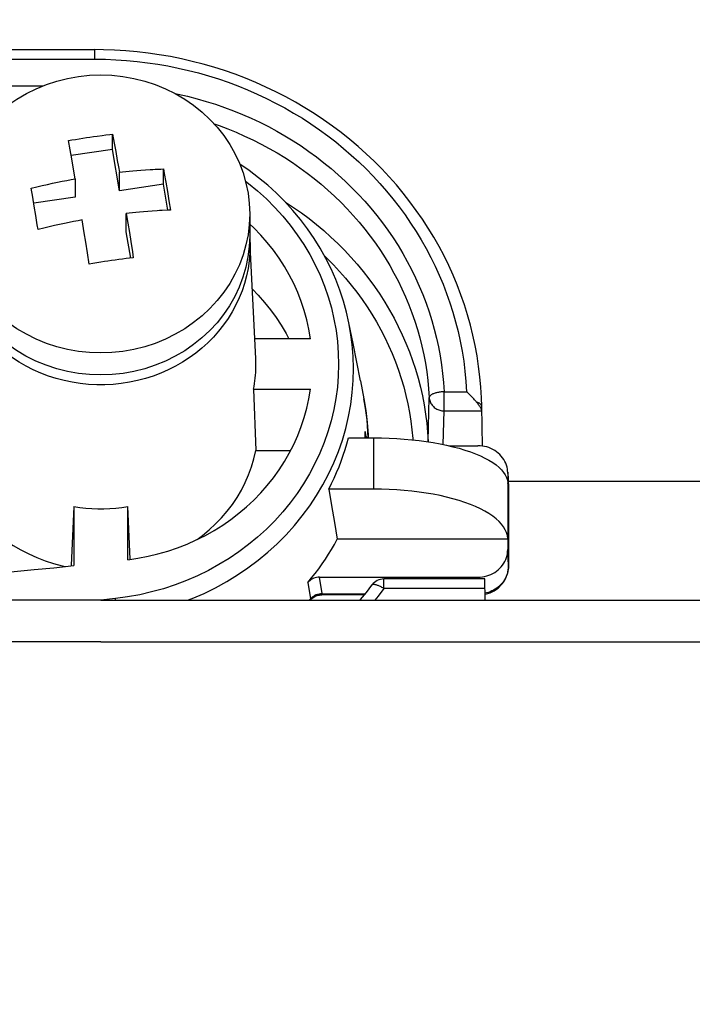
# Model space of a CAD drawing. Header units: centimetres. Extents: x 22052 to 56535, y 76485 to 78519.
# Tile 44 of 235: x 35460.4 to 35462.66, y 77894.75 to 77898.06. Entities that reach past the tile are written whole.
import ezdxf
from ezdxf import colors
from ezdxf.entities.mleader import LeaderData, LeaderLine
from ezdxf.math import Vec2, Vec3

# ---------------------------------------------------------------- set-up
doc = ezdxf.new("R2010")
doc.units = ezdxf.units.CM
doc.layers.add('$_urządzenia', color=250, linetype='Continuous')
doc.layers.add('IS_Opis', color=250, linetype='Continuous', lineweight=9)
doc.styles.add('styl1', font='ARIALN.TTF')

# ---------------------------------------------------------------- blocks, each defined once
blk = doc.blocks.new('A$C92957c0b')
at = {"layer": '$_urządzenia'}
for p, q in [((-31.792, -10.509), (-0.208, -10.509)), ((-0.208, -10.509), (-0.208, -10.83)), ((-31.792, -10.83), (-0.208, -10.83)), ((-30.064, -11.727), (-1.936, -11.727)), ((-0.121, -13.412), (0.044, -13.39)), ((0.044, -13.39), (0.175, -13.374)), ((0.175, -13.374), (0.306, -13.359)), ((0.306, -13.359), (0.393, -13.349)), ((0.393, -13.349), (0.45, -13.653)), ((0.393, -13.866), (0.393, -13.349)), ((-1.031, -13.877), (-1.089, -13.565)), ((-0.976, -14.174), (-1.031, -13.877)), ((0.393, -13.866), (-0.995, -14.069)), ((0.625, -15.249), (0.393, -13.866)), ((0.45, -13.653), (0.501, -13.929)), ((-0.926, -14.457), (-0.976, -14.174)), ((0.501, -13.929), (0.555, -14.234)), ((-0.857, -14.846), (-0.926, -14.457)), ((0.555, -14.234), (0.593, -14.445)), ((0.593, -14.445), (0.625, -14.629)), ((2.107, -14.516), (2.133, -14.664)), ((2.107, -15.033), (2.107, -14.516)), ((-0.857, -14.846), (-0.857, -15.466)), ((0.625, -14.629), (0.729, -14.618)), ((0.625, -15.249), (0.625, -14.629)), ((0.729, -14.618), (0.839, -14.606)), ((0.839, -14.606), (0.955, -14.595)), ((0.955, -14.595), (1.078, -14.583)), ((1.078, -14.583), (1.21, -14.572)), ((1.21, -14.572), (1.35, -14.561)), ((1.35, -14.561), (1.499, -14.549)), ((2.133, -14.664), (2.184, -14.965)), ((-2.287, -15.463), (-2.339, -15.165)), ((2.107, -15.033), (0.625, -15.249)), ((2.253, -15.903), (2.107, -15.033)), ((2.184, -14.965), (2.236, -15.272)), ((-2.236, -15.767), (-2.287, -15.463)), ((-0.857, -15.466), (-2.252, -15.67)), ((2.236, -15.272), (2.287, -15.583)), ((-2.184, -16.077), (-2.236, -15.767)), ((2.287, -15.583), (2.339, -15.899)), ((0.956, -16.002), (0.857, -16.013)), ((0.857, -16.013), (0.909, -16.335)), ((0.857, -16.633), (0.857, -16.013)), ((1.063, -15.991), (0.956, -16.002)), ((1.178, -15.979), (1.063, -15.991)), ((1.302, -15.968), (1.178, -15.979)), ((1.435, -15.956), (1.302, -15.968)), ((1.577, -15.944), (1.435, -15.956)), ((1.729, -15.933), (1.577, -15.944)), ((5, -16.028), (5, -16.766)), ((-0.556, -16.658), (-0.625, -16.23)), ((0.909, -16.335), (0.959, -16.655)), ((-0.506, -16.98), (-0.556, -16.658)), ((1.005, -17.513), (0.857, -16.633)), ((0.959, -16.655), (1.006, -16.956)), ((5, -16.738), (5.008, -16.828)), ((5.008, -16.828), (5.01, -16.873)), ((-0.451, -17.333), (-0.506, -16.98)), ((1.006, -16.956), (1.06, -17.305)), ((5.01, -16.873), (5.016, -17.086)), ((-0.393, -17.716), (-0.451, -17.333)), ((1.06, -17.305), (1.089, -17.499)), ((-0.262, -17.693), (-0.393, -17.716)), ((-0.131, -17.67), (-0.262, -17.693)), ((0, -17.648), (-0.131, -17.67)), ((8.469, -20.383), (8.328, -19.68)), ((8.328, -19.681), (8.328, -19.68)), ((7.038, -20.223), (5.174, -20.223)), ((8.593, -21.005), (8.469, -20.383)), ((8.717, -21.632), (8.593, -21.005)), ((8.717, -21.632), (8.836, -22.235)), ((5.13, -21.91), (7.038, -21.91)), ((5.13, -21.91), (5.21, -23.971)), ((11.527, -21.997), (12.28, -21.997)), ((11.527, -22.641), (11.527, -21.997)), ((10.994, -23.664), (11.027, -22.196)), ((12.814, -23.82), (12.79, -22.48)), ((11.501, -23.769), (11.527, -22.641)), ((11.527, -22.641), (12.793, -22.641)), ((8.949, -23.029), (8.976, -23.434)), ((8.872, -23.545), (8.878, -23.337)), ((8.912, -23.504), (8.878, -23.337)), ((8.976, -23.434), (8.977, -23.545)), ((8.314, -23.545), (9.164, -23.545)), ((9.164, -25.265), (9.164, -23.545)), ((10.995, -23.678), (10.994, -23.664)), ((5.21, -23.971), (6.376, -23.971)), ((11.685, -23.809), (12.665, -23.809)), ((13.665, -24.743), (13.664, -24.698)), ((13.664, -24.698), (13.69, -25.208)), ((13.665, -24.743), (13.665, -25.084)), ((13.665, -24.743), (13.691, -25.253)), ((13.664, -25.057), (13.664, -26.922)), ((13.665, -25.084), (13.664, -25.057)), ((13.679, -25), (79.175, -25)), ((9.164, -25.265), (7.657, -25.265)), ((7.657, -25.265), (7.751, -25.823)), ((13.69, -25.209), (13.691, -25.253)), ((13.691, -25.256), (13.69, -25.209)), ((13.691, -25.256), (13.691, -25.253)), ((13.691, -25.256), (13.691, -27.854)), ((-0.904, -25.856), (-0.997, -27.833)), ((-0.904, -25.856), (-0.904, -27.838)), ((0.987, -27.625), (0.904, -25.856)), ((0.904, -27.637), (0.904, -25.856)), ((7.751, -25.823), (7.845, -26.385)), ((7.845, -26.385), (7.939, -26.951)), ((13.665, -26.951), (7.939, -26.951)), ((13.664, -26.922), (13.665, -26.951)), ((13.665, -26.951), (13.665, -27.292)), ((13.691, -27.851), (13.665, -27.292)), ((-0.997, -27.833), (-0.997, -27.847)), ((13.691, -27.851), (13.691, -27.854)), ((6.954, -28.404), (7.039, -28.954)), ((7.348, -28.225), (12.665, -28.225)), ((7.43, -28.77), (7.348, -28.225)), ((12.892, -28.284), (9.508, -28.284)), ((9.508, -28.605), (9.508, -28.284)), ((12.665, -28.225), (12.668, -28.284)), ((12.904, -29), (12.892, -28.284)), ((12.897, -28.605), (9.508, -28.605)), ((13.443, -28.465), (13.398, -28.509)), ((0, -29), (-298.6, -29)), ((0.492, -28.944), (0, -28.996)), ((0, -29), (298.6, -29)), ((0.499, -29), (0.492, -28.944)), ((7.039, -28.954), (6.998, -29)), ((7.027, -29), (7.036, -28.989)), ((7.039, -28.954), (7.071, -28.919)), ((7.039, -28.954), (7.039, -28.961)), ((8.848, -28.821), (7.399, -28.821)), ((7.431, -28.784), (7.43, -28.77)), ((7.431, -28.784), (8.877, -28.784)), ((0, -30.4), (-300, -30.4)), ((0, -30.4), (300, -30.4))]:
    blk.add_line(p, q, dxfattribs=at)
for points in [[(12.79, -22.48), (12.782, -22.198), (12.761, -21.846), (12.73, -21.495), (12.688, -21.145), (12.635, -20.796), (12.572, -20.449), (12.497, -20.103), (12.412, -19.76), (12.317, -19.419), (12.211, -19.08), (12.094, -18.745), (11.967, -18.413), (11.83, -18.084), (11.682, -17.759), (11.525, -17.439), (11.358, -17.123), (11.181, -16.811), (10.994, -16.504), (10.799, -16.203), (10.593, -15.907), (10.379, -15.616), (10.156, -15.332), (9.924, -15.054), (9.683, -14.782), (9.434, -14.516), (9.177, -14.258), (8.912, -14.007), (8.64, -13.763), (8.36, -13.526), (8.072, -13.297), (7.778, -13.076), (7.477, -12.863), (7.169, -12.659), (6.856, -12.462), (6.536, -12.275), (6.21, -12.096), (5.879, -11.926), (5.543, -11.765), (5.203, -11.613), (4.857, -11.471), (4.507, -11.338), (4.154, -11.215), (3.796, -11.101), (3.435, -10.997), (3.072, -10.903), (2.705, -10.819), (2.336, -10.745), (1.965, -10.681), (1.592, -10.627), (1.217, -10.583), (0.842, -10.549), (0.465, -10.526), (0.088, -10.513), (-0.208, -10.509)], [(-0.208, -10.83), (0.153, -10.835), (0.51, -10.85), (0.865, -10.873), (1.216, -10.906), (1.563, -10.948), (1.91, -10.999), (2.255, -11.059), (2.599, -11.128), (2.941, -11.207), (3.28, -11.294), (3.616, -11.39), (3.949, -11.495), (4.279, -11.608), (4.605, -11.73), (4.928, -11.861), (5.246, -12), (5.561, -12.147), (5.87, -12.303), (6.175, -12.466), (6.475, -12.638), (6.769, -12.817), (7.058, -13.004), (7.341, -13.199), (7.619, -13.401), (7.89, -13.61), (8.154, -13.826), (8.412, -14.049), (8.663, -14.279), (8.908, -14.515), (9.145, -14.758), (9.374, -15.006), (9.596, -15.261), (9.81, -15.521), (10.016, -15.787), (10.215, -16.058), (10.405, -16.334), (10.586, -16.615), (10.759, -16.901), (10.924, -17.191), (11.079, -17.486), (11.226, -17.784), (11.363, -18.086), (11.491, -18.391), (11.61, -18.699), (11.72, -19.011), (11.821, -19.327), (11.913, -19.648), (11.995, -19.973), (12.068, -20.303), (12.132, -20.637), (12.185, -20.974), (12.227, -21.312), (12.259, -21.653), (12.28, -21.997)], [(-5, -16.028), (-4.986, -15.679), (-4.944, -15.332), (-4.875, -14.989), (-4.778, -14.652), (-4.654, -14.323), (-4.505, -14.003), (-4.33, -13.694), (-4.131, -13.398), (-3.909, -13.118), (-3.665, -12.853), (-3.401, -12.606), (-3.117, -12.378), (-2.817, -12.171), (-2.5, -11.985), (-2.169, -11.822), (-1.827, -11.683), (-1.474, -11.567), (-1.113, -11.477), (-0.745, -11.412), (-0.374, -11.373), (0, -11.36)], [(0, -11.36), (0.374, -11.373), (0.745, -11.412), (1.113, -11.477), (1.474, -11.567), (1.827, -11.683), (2.169, -11.822), (2.5, -11.985), (2.817, -12.171), (3.117, -12.378), (3.401, -12.606), (3.665, -12.853), (3.909, -13.118), (4.131, -13.398), (4.33, -13.694), (4.505, -14.003), (4.654, -14.323), (4.778, -14.652), (4.875, -14.989), (4.944, -15.332), (4.986, -15.679), (5, -16.028)], [(2.495, -11.983), (2.601, -12.004), (2.917, -12.077), (3.231, -12.158), (3.543, -12.247), (3.851, -12.345), (4.156, -12.45), (4.458, -12.563), (4.756, -12.685), (5.05, -12.813), (5.34, -12.95), (5.626, -13.094), (5.908, -13.246), (6.185, -13.405), (6.457, -13.572), (6.724, -13.745), (6.986, -13.926), (7.242, -14.113), (7.492, -14.307), (7.737, -14.507), (7.975, -14.714), (8.207, -14.927), (8.432, -15.146), (8.651, -15.371), (8.863, -15.601), (9.067, -15.837), (9.265, -16.078), (9.455, -16.325), (9.638, -16.576), (9.813, -16.832), (9.98, -17.092), (10.139, -17.357), (10.29, -17.625), (10.433, -17.898), (10.568, -18.174), (10.695, -18.454), (10.813, -18.738), (10.922, -19.024), (11.023, -19.313), (11.115, -19.605), (11.198, -19.899), (11.272, -20.194), (11.337, -20.491), (11.393, -20.789), (11.44, -21.089), (11.478, -21.39), (11.507, -21.692), (11.527, -21.997)], [(3.804, -13.004), (3.976, -13.063), (4.264, -13.172), (4.55, -13.287), (4.831, -13.411), (5.109, -13.542), (5.383, -13.68), (5.652, -13.825), (5.917, -13.977), (6.177, -14.136), (6.433, -14.302), (6.683, -14.475), (6.928, -14.654), (7.168, -14.839), (7.401, -15.031), (7.629, -15.229), (7.851, -15.433), (8.067, -15.642), (8.276, -15.857), (8.479, -16.078), (8.675, -16.303), (8.864, -16.534), (9.045, -16.77), (9.22, -17.01), (9.388, -17.255), (9.548, -17.504), (9.7, -17.757), (9.844, -18.014), (9.981, -18.275), (10.11, -18.539), (10.231, -18.807), (10.344, -19.078), (10.449, -19.352), (10.545, -19.629), (10.633, -19.908), (10.713, -20.189), (10.784, -20.472), (10.846, -20.756), (10.899, -21.041), (10.944, -21.328), (10.981, -21.616), (11.008, -21.905), (11.027, -22.196)], [(-1.089, -13.565), (-0.969, -13.544), (-0.848, -13.523), (-0.727, -13.503), (-0.606, -13.483), (-0.485, -13.464), (-0.364, -13.446), (-0.243, -13.429), (-0.121, -13.412)], [(1.499, -14.549), (1.659, -14.539), (1.743, -14.534), (1.829, -14.529)], [(1.829, -14.529), (2.012, -14.52), (2.107, -14.516)], [(8.328, -19.682), (8.248, -19.325), (8.145, -18.954), (8.025, -18.587), (7.887, -18.226), (7.731, -17.87), (7.558, -17.522), (7.368, -17.181), (7.162, -16.848), (6.939, -16.524), (6.701, -16.21), (6.448, -15.907), (6.181, -15.615), (5.899, -15.334), (5.604, -15.066), (5.296, -14.811), (4.977, -14.569), (4.667, -14.356)], [(-2.339, -15.165), (-2.15, -15.119), (-1.967, -15.075), (-1.79, -15.035), (-1.619, -14.997), (-1.454, -14.962), (-1.295, -14.929), (-1.143, -14.899), (-0.997, -14.871), (-0.857, -14.846)], [(4.856, -14.925), (4.956, -15), (5.265, -15.255), (5.562, -15.525), (5.844, -15.807), (6.111, -16.102), (6.362, -16.409), (6.597, -16.726), (6.815, -17.053), (7.015, -17.391), (7.198, -17.736), (7.362, -18.088), (7.508, -18.449), (7.634, -18.814), (7.742, -19.184), (7.83, -19.559), (7.898, -19.936), (7.947, -20.316), (7.976, -20.698), (7.985, -21.079), (7.974, -21.461), (7.944, -21.843), (7.894, -22.222), (7.825, -22.598), (7.736, -22.971), (7.628, -23.34), (7.501, -23.703), (7.355, -24.061), (7.191, -24.412), (7.009, -24.754), (6.808, -25.09), (6.592, -25.415), (6.358, -25.73), (6.108, -26.035), (5.842, -26.328), (5.562, -26.608), (5.267, -26.877), (4.959, -27.131), (4.64, -27.369), (4.309, -27.594), (3.967, -27.803), (3.613, -27.997), (3.248, -28.176), (2.874, -28.338), (2.492, -28.483), (2.102, -28.612), (1.707, -28.722), (1.307, -28.814), (0.902, -28.888), (0.492, -28.944)], [(6.181, -15.615), (6.206, -15.63), (6.475, -15.807), (6.738, -15.992), (6.996, -16.184), (7.247, -16.383), (7.491, -16.589), (7.729, -16.802), (7.96, -17.021), (8.184, -17.247), (8.401, -17.478), (8.61, -17.716), (8.811, -17.96), (9.004, -18.209), (9.19, -18.463), (9.367, -18.722), (9.535, -18.986), (9.696, -19.255), (9.847, -19.528), (9.99, -19.805), (10.123, -20.087), (10.248, -20.371), (10.363, -20.659), (10.47, -20.951), (10.566, -21.245), (10.654, -21.541), (10.731, -21.84), (10.799, -22.14), (10.858, -22.442), (10.906, -22.746), (10.945, -23.051), (10.974, -23.357), (10.994, -23.664)], [(0, -20.696), (-0.374, -20.683), (-0.745, -20.644), (-1.113, -20.579), (-1.474, -20.488), (-1.827, -20.373), (-2.169, -20.234), (-2.5, -20.07), (-2.817, -19.885), (-3.117, -19.677), (-3.401, -19.45), (-3.665, -19.203), (-3.909, -18.938), (-4.131, -18.657), (-4.33, -18.362), (-4.505, -18.053), (-4.654, -17.733), (-4.778, -17.404), (-4.875, -17.067), (-4.944, -16.724), (-4.986, -16.377), (-5, -16.028)], [(-2.107, -16.549), (-2.133, -16.39), (-2.184, -16.077)], [(5, -16.028), (4.986, -16.377), (4.944, -16.724), (4.875, -17.067), (4.778, -17.404), (4.654, -17.733), (4.505, -18.053), (4.33, -18.362), (4.131, -18.657), (3.909, -18.938), (3.665, -19.203), (3.401, -19.45), (3.117, -19.677), (2.817, -19.885), (2.5, -20.07), (2.169, -20.234), (1.827, -20.373), (1.474, -20.488), (1.113, -20.579), (0.745, -20.644), (0.374, -20.683), (0, -20.696)], [(2.062, -15.912), (1.975, -15.917), (1.89, -15.922), (1.729, -15.933)], [(2.339, -15.899), (2.244, -15.903), (2.062, -15.912)], [(-0.625, -16.23), (-0.765, -16.255), (-0.911, -16.283), (-1.063, -16.313), (-1.222, -16.345), (-1.387, -16.38), (-1.558, -16.418), (-1.735, -16.459), (-1.918, -16.503), (-2.107, -16.549)], [(7.038, -20.223), (6.985, -19.902), (6.916, -19.586), (6.831, -19.274), (6.73, -18.965), (6.612, -18.661), (6.479, -18.364), (6.33, -18.073), (6.166, -17.788), (5.988, -17.512), (5.796, -17.244), (5.589, -16.985), (5.37, -16.736), (5.138, -16.498), (5, -16.369)], [(0, -21.434), (-0.379, -21.42), (-0.751, -21.381), (-1.118, -21.316), (-1.481, -21.224), (-1.837, -21.107), (-2.181, -20.966), (-2.513, -20.801), (-2.832, -20.613), (-3.132, -20.405), (-3.414, -20.177), (-3.677, -19.929), (-3.918, -19.666), (-4.139, -19.385), (-4.337, -19.088), (-4.511, -18.78), (-4.659, -18.461), (-4.781, -18.13), (-4.877, -17.794), (-4.945, -17.452), (-4.987, -17.105), (-5, -16.766)], [(5, -16.766), (4.985, -17.123), (4.942, -17.471), (4.873, -17.813), (4.775, -18.15), (4.65, -18.481), (4.5, -18.8), (4.325, -19.108), (4.125, -19.404), (3.903, -19.684), (3.661, -19.945), (3.398, -20.191), (3.117, -20.416), (2.817, -20.622), (2.5, -20.808), (2.17, -20.971), (1.828, -21.111), (1.474, -21.226), (1.113, -21.317), (0.748, -21.381), (0.377, -21.42), (0, -21.434)], [(-2.265, -21.264), (-2.508, -21.141), (-2.743, -21.006), (-2.97, -20.859), (-3.189, -20.701), (-3.397, -20.531), (-3.595, -20.351), (-3.782, -20.161), (-3.958, -19.962), (-4.122, -19.754), (-4.273, -19.538), (-4.411, -19.315), (-4.536, -19.085), (-4.647, -18.848), (-4.744, -18.607), (-4.826, -18.36), (-4.894, -18.11), (-4.947, -17.857), (-4.985, -17.601), (-5.008, -17.344), (-5.016, -17.086)], [(5.016, -17.086), (5.008, -17.344), (4.985, -17.601), (4.947, -17.857), (4.894, -18.11), (4.826, -18.36), (4.744, -18.607), (4.647, -18.848), (4.536, -19.085), (4.411, -19.315), (4.273, -19.538), (4.122, -19.754), (3.958, -19.962), (3.782, -20.161), (3.595, -20.351), (3.397, -20.531), (3.189, -20.701), (2.97, -20.859), (2.743, -21.006), (2.508, -21.141)], [(5.209, -21.067), (5.208, -20.972), (5.206, -20.878), (5.01, -16.873)], [(1.089, -17.499), (0.968, -17.513), (0.847, -17.527), (0.727, -17.543), (0.606, -17.558), (0.484, -17.575), (0.363, -17.592), (0.242, -17.61), (0.121, -17.629), (0, -17.648)], [(7.511, -17.438), (7.599, -17.521), (7.812, -17.736), (8.019, -17.958), (8.219, -18.184), (8.411, -18.417), (8.595, -18.655), (8.772, -18.897), (8.941, -19.145), (9.102, -19.397), (9.255, -19.653), (9.4, -19.914), (9.536, -20.179), (9.663, -20.447), (9.782, -20.719), (9.893, -20.994), (9.994, -21.272), (10.086, -21.552), (10.17, -21.836), (10.244, -22.121), (10.309, -22.407), (10.364, -22.696), (10.411, -22.986), (10.448, -23.277), (10.476, -23.569), (10.478, -23.612)], [(5.092, -18.555), (5.29, -18.757), (5.501, -18.997), (5.701, -19.246), (5.887, -19.503), (6.061, -19.768), (6.22, -20.041), (6.315, -20.223)], [(2.917, -29), (3.072, -28.941), (3.468, -28.768), (3.854, -28.579), (4.229, -28.373), (4.592, -28.15), (4.942, -27.912), (5.281, -27.658), (5.608, -27.388), (5.921, -27.103), (6.219, -26.804), (6.501, -26.492), (6.766, -26.167), (7.014, -25.831), (7.245, -25.484), (7.456, -25.128), (7.65, -24.762), (7.824, -24.388), (7.978, -24.008), (8.112, -23.62), (8.226, -23.228), (8.319, -22.831), (8.391, -22.43), (8.443, -22.027), (8.474, -21.623), (8.484, -21.217), (8.472, -20.812), (8.44, -20.408), (8.387, -20.006), (8.328, -19.681)], [(2.508, -21.141), (2.265, -21.264), (2.015, -21.374), (1.759, -21.471), (1.497, -21.555), (1.231, -21.625), (0.962, -21.682), (0.689, -21.724), (0.414, -21.753), (0.138, -21.767), (-0.138, -21.767), (-0.414, -21.753), (-0.689, -21.724), (-0.962, -21.682), (-1.231, -21.625), (-1.497, -21.555), (-1.759, -21.471), (-2.015, -21.374), (-2.265, -21.264)], [(5.13, -21.91), (5.147, -21.817), (5.162, -21.724), (5.174, -21.631), (5.185, -21.537), (5.194, -21.443), (5.201, -21.349), (5.206, -21.255), (5.208, -21.161), (5.209, -21.067)], [(0.904, -27.637), (1.247, -27.588), (1.586, -27.524), (1.92, -27.444), (2.251, -27.349), (2.576, -27.239), (2.895, -27.115), (3.207, -26.976), (3.512, -26.823), (3.807, -26.657), (4.094, -26.477), (4.372, -26.285), (4.638, -26.08), (4.894, -25.864), (5.138, -25.635), (5.37, -25.397), (5.589, -25.148), (5.796, -24.889), (5.988, -24.621), (6.166, -24.345), (6.33, -24.06), (6.479, -23.769), (6.612, -23.472), (6.73, -23.168), (6.831, -22.859), (6.916, -22.547), (6.985, -22.231), (7.038, -21.91)], [(11.527, -21.997), (11.494, -21.998), (11.462, -22.001), (11.43, -22.004), (11.398, -22.008), (11.367, -22.013), (11.336, -22.018), (11.307, -22.024), (11.278, -22.031), (11.25, -22.038), (11.224, -22.046), (11.199, -22.055), (11.175, -22.064), (11.153, -22.073), (11.132, -22.083), (11.113, -22.093), (11.095, -22.104), (11.08, -22.115), (11.066, -22.126), (11.055, -22.138), (11.045, -22.149), (11.038, -22.161), (11.032, -22.173), (11.029, -22.184), (11.027, -22.196)], [(12.62, -22.349), (12.599, -22.324), (12.576, -22.297), (12.552, -22.269), (12.527, -22.241), (12.5, -22.212), (12.472, -22.182), (12.442, -22.151), (12.412, -22.12), (12.38, -22.089), (12.348, -22.058), (12.314, -22.027), (12.28, -21.997)], [(8.836, -22.235), (8.902, -22.625), (8.949, -23.029)], [(8.978, -23.545), (8.972, -23.344), (8.942, -22.946), (8.891, -22.55), (8.836, -22.236)], [(11.027, -22.196), (11.03, -22.23), (11.036, -22.263), (11.044, -22.296), (11.055, -22.328), (11.068, -22.36), (11.084, -22.39), (11.102, -22.419), (11.122, -22.448), (11.144, -22.474), (11.169, -22.499), (11.195, -22.523), (11.223, -22.544), (11.252, -22.564), (11.283, -22.581), (11.316, -22.597), (11.349, -22.61), (11.384, -22.621), (11.419, -22.63), (11.454, -22.636), (11.49, -22.64), (11.527, -22.641)], [(12.705, -22.46), (12.686, -22.435), (12.666, -22.408), (12.644, -22.379), (12.62, -22.349)], [(12.79, -22.48), (12.789, -22.47), (12.787, -22.46), (12.783, -22.45), (12.777, -22.441), (12.77, -22.431), (12.761, -22.422), (12.751, -22.412), (12.739, -22.403), (12.726, -22.395), (12.712, -22.386), (12.696, -22.378), (12.679, -22.37), (12.66, -22.363), (12.641, -22.356), (12.62, -22.349)], [(12.748, -22.527), (12.735, -22.506), (12.721, -22.484), (12.705, -22.46)], [(12.776, -22.58), (12.768, -22.564), (12.759, -22.546), (12.748, -22.527)], [(12.793, -22.641), (12.792, -22.631), (12.79, -22.62), (12.787, -22.608), (12.782, -22.595), (12.776, -22.58)], [(8.878, -23.337), (8.879, -23.378), (8.885, -23.419), (8.887, -23.431)], [(8.887, -23.431), (8.893, -23.459), (8.906, -23.498), (8.923, -23.536), (8.927, -23.545)], [(7.657, -25.265), (7.75, -25.081), (7.837, -24.895), (7.92, -24.707), (7.999, -24.517), (8.072, -24.326), (8.14, -24.132), (8.203, -23.938), (8.261, -23.742), (8.314, -23.545)], [(9.164, -23.545), (9.425, -23.547), (9.682, -23.555), (9.937, -23.567), (10.19, -23.585), (10.441, -23.608), (10.687, -23.635), (10.928, -23.668), (11.163, -23.705), (11.392, -23.746), (11.612, -23.792), (11.826, -23.843), (12.03, -23.897), (12.224, -23.955), (12.41, -24.018), (12.583, -24.083), (12.746, -24.152)], [(-5.21, -23.971), (-5.144, -24.248), (-5.063, -24.519), (-4.965, -24.784), (-4.851, -25.044), (-4.721, -25.298), (-4.576, -25.544), (-4.417, -25.782), (-4.243, -26.011), (-4.056, -26.23), (-3.856, -26.439), (-3.644, -26.638), (-3.42, -26.824), (-3.185, -26.999), (-2.939, -27.161), (-2.685, -27.31), (-2.421, -27.445), (-2.149, -27.566), (-1.871, -27.673), (-1.587, -27.764), (-1.296, -27.84), (-1.175, -27.866)], [(3.234, -26.963), (3.42, -26.824), (3.644, -26.638), (3.856, -26.439), (4.056, -26.23), (4.243, -26.011), (4.417, -25.782), (4.576, -25.544), (4.721, -25.298), (4.851, -25.044), (4.965, -24.784), (5.063, -24.519), (5.144, -24.248), (5.21, -23.971)], [(12.815, -23.82), (12.741, -23.812), (12.665, -23.809)], [(13.664, -24.698), (13.662, -24.673), (13.654, -24.603), (13.64, -24.535), (13.621, -24.468), (13.596, -24.402), (13.566, -24.338), (13.531, -24.276), (13.491, -24.217), (13.447, -24.161), (13.398, -24.108), (13.345, -24.059), (13.289, -24.013), (13.229, -23.972), (13.165, -23.934), (13.099, -23.902), (13.031, -23.874), (12.96, -23.851), (12.888, -23.833), (12.815, -23.82)], [(12.746, -24.152), (12.897, -24.224), (13.035, -24.299), (13.16, -24.376), (13.273, -24.456), (13.372, -24.538), (13.456, -24.621), (13.527, -24.707), (13.583, -24.793), (13.625, -24.88), (13.652, -24.968), (13.664, -25.057)], [(13.664, -26.922), (13.652, -26.824), (13.625, -26.728), (13.583, -26.633), (13.527, -26.538), (13.456, -26.444), (13.372, -26.353), (13.273, -26.263), (13.16, -26.176), (13.035, -26.091), (12.897, -26.009), (12.746, -25.93), (12.583, -25.855), (12.41, -25.783), (12.224, -25.715), (12.03, -25.651), (11.826, -25.592), (11.612, -25.536), (11.392, -25.486), (11.163, -25.441), (10.928, -25.4), (10.687, -25.365), (10.441, -25.334), (10.19, -25.31), (9.937, -25.29), (9.682, -25.276), (9.425, -25.268), (9.164, -25.265)], [(-0.904, -25.856), (-0.704, -25.885), (-0.504, -25.907), (-0.303, -25.922), (-0.101, -25.929), (0.101, -25.929), (0.303, -25.922), (0.504, -25.907), (0.704, -25.885), (0.904, -25.856)], [(6.954, -28.404), (7.079, -28.252), (7.2, -28.098), (7.318, -27.941), (7.431, -27.782), (7.541, -27.62), (7.646, -27.456), (7.748, -27.29), (7.845, -27.122), (7.939, -26.951)], [(12.665, -28.225), (12.741, -28.223), (12.815, -28.215), (12.888, -28.202), (12.96, -28.184), (13.031, -28.161), (13.099, -28.133), (13.165, -28.1), (13.229, -28.063), (13.289, -28.022), (13.345, -27.976), (13.398, -27.927), (13.447, -27.874), (13.491, -27.818), (13.531, -27.759), (13.566, -27.697), (13.596, -27.633), (13.621, -27.567), (13.64, -27.5), (13.654, -27.432), (13.662, -27.362), (13.665, -27.292)], [(-6.929, -28.341), (-6.259, -28.298), (-5.588, -28.251), (-4.918, -28.201), (-4.248, -28.148), (-3.579, -28.093), (-2.91, -28.034), (-2.241, -27.971), (-1.572, -27.906), (-0.904, -27.838)], [(13.386, -28.549), (13.427, -28.508), (13.477, -28.452), (13.522, -28.392), (13.562, -28.329), (13.597, -28.263), (13.627, -28.195), (13.651, -28.124), (13.67, -28.053), (13.683, -27.98), (13.69, -27.906), (13.691, -27.854)], [(13.691, -27.851), (13.689, -27.912), (13.683, -27.972), (13.672, -28.032), (13.657, -28.092), (13.638, -28.15), (13.615, -28.207), (13.588, -28.263), (13.557, -28.316), (13.523, -28.368), (13.484, -28.418), (13.443, -28.465)], [(7.348, -28.225), (7.297, -28.228), (7.247, -28.235), (7.199, -28.246), (7.152, -28.263), (7.107, -28.283), (7.064, -28.308), (7.025, -28.336), (6.988, -28.368), (6.954, -28.404)], [(8.701, -29), (8.722, -28.976), (8.917, -28.734), (9.105, -28.488)], [(9.105, -28.488), (9.11, -28.482), (9.118, -28.475), (9.128, -28.471), (9.139, -28.467), (9.152, -28.465), (9.166, -28.465), (9.182, -28.465), (9.199, -28.467), (9.217, -28.471), (9.237, -28.475), (9.258, -28.481), (9.28, -28.489), (9.303, -28.497), (9.326, -28.507), (9.351, -28.518), (9.376, -28.53), (9.401, -28.543), (9.428, -28.557), (9.454, -28.572), (9.481, -28.588), (9.508, -28.605)], [(9.508, -28.605), (9.312, -28.862), (9.201, -29)], [(12.9, -28.799), (12.921, -28.795), (12.999, -28.774), (13.074, -28.747), (13.146, -28.715), (13.214, -28.678), (13.278, -28.637), (13.338, -28.591), (13.386, -28.549)], [(13.3, -28.59), (13.247, -28.626), (13.191, -28.658), (13.133, -28.687), (13.074, -28.712), (13.013, -28.734), (12.95, -28.752), (12.9, -28.763)], [(13.398, -28.509), (13.35, -28.551), (13.3, -28.59)], [(13.387, -28.548), (13.394, -28.538), (13.398, -28.525), (13.398, -28.509)], [(7.036, -28.989), (7.053, -28.97), (7.083, -28.941), (7.116, -28.914), (7.151, -28.891), (7.187, -28.871), (7.225, -28.854), (7.264, -28.84), (7.303, -28.83), (7.343, -28.824), (7.382, -28.821), (7.399, -28.821)], [(7.039, -28.961), (7.039, -28.974), (7.038, -28.983), (7.037, -28.988), (7.037, -28.989)], [(7.039, -28.961), (7.072, -28.927), (7.108, -28.895)], [(7.071, -28.919), (7.108, -28.886), (7.148, -28.857), (7.191, -28.832), (7.235, -28.811), (7.282, -28.794), (7.331, -28.782)], [(7.108, -28.895), (7.148, -28.867), (7.19, -28.842), (7.235, -28.822), (7.282, -28.806), (7.331, -28.794)], [(7.331, -28.782), (7.381, -28.774), (7.43, -28.77)], [(7.331, -28.794), (7.381, -28.787), (7.431, -28.784)], [(7.399, -28.821), (7.41, -28.819), (7.42, -28.815), (7.427, -28.807), (7.431, -28.797), (7.431, -28.784)]]:
    blk.add_lwpolyline(points, dxfattribs=at)
blk.add_arc((9.508, -28.784), 0.5, 90, 143.6207, dxfattribs=at)

msp = doc.modelspace()

# ---------------------------------------------------------------- block references
at = {"layer": '$_urządzenia', "xscale": 0.1, "yscale": 0.1, "zscale": 0.1}
msp.add_blockref('A$C92957c0b', (35460.6695, 77899.0097), dxfattribs=at)

# ---------------------------------------------------------------- leaders
at = {"layer": 'IS_Opis'}
ml = msp.add_multileader_mtext('Standard', dxfattribs=at)
ml.set_content('Projektowany kocioł gazowy 1-funkcyjny 100kW z zamkniętą komorą spalania. Wyposażony w przewód powietrzno-spalinowy 160/110 wyprowadzony ponad dach budynku', color=256, style='styl1')
ml.set_leader_properties()
ml.build(insert=Vec2(0, 0))
ml.multileader.update_dxf_attribs({"dogleg_length": 5, "arrow_head_size": 7.5})
ctx = ml.context
ctx.base_point, ctx.char_height, ctx.arrow_head_size, ctx.landing_gap_size, ctx.plane_origin = Vec3(35142.7244, 77977.5434), 12, 7.5, 5, Vec3(35518.2018, 77880.0378)
ctx.text_align_type = 2
notes = []
notes.append((ctx, [(1, (1, 1, 0), (35460.6695, 77977.5434), (-1, 0), 6.7091, [(2, [(35600.6695, 77899.0097), (35460.6695, 77899.0097), (35530.6695, 77899.0097)], 0, [])])]))
ctx.mtext.insert, ctx.mtext.width, ctx.mtext.defined_height, ctx.mtext.alignment, ctx.mtext.flow_direction = Vec3(35448.9604, 77985.3073), 316.717556, 76.915, 3, 5
for ctx, leaders in notes:
    for number, flags, end, landing, length, lines in leaders:
        leader = LeaderData()
        leader.index, (leader.has_last_leader_line, leader.has_dogleg_vector, leader.attachment_direction) = number, flags
        leader.last_leader_point, leader.dogleg_vector, leader.dogleg_length = Vec3(end), Vec3(landing), length
        for number, points, colour, breaks in lines:
            line = LeaderLine()
            line.index, line.vertices, line.color, line.breaks = number, Vec3.list(points), colors.encode_raw_color(colour), breaks
            leader.lines.append(line)
        ctx.leaders.append(leader)

doc.saveas('drawing.dxf')
